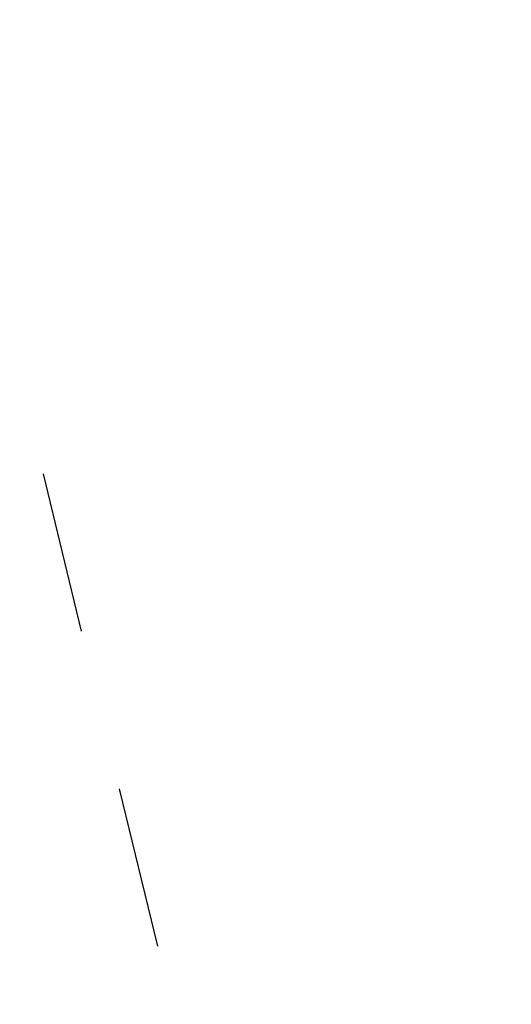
# Model space of a CAD drawing. Extents: x 447258 to 447844, y 441190 to 442763.
# Tile 101 of 123: x 447361.13 to 447362.65, y 442031.94 to 442034.98. Entities that reach past the tile are written whole.
import ezdxf

# ---------------------------------------------------------------- set-up
doc = ezdxf.new("R2010")
doc.units = 0
doc.header["$LTSCALE"] = 2
doc.header["$MEASUREMENT"] = 0
doc.linetypes.add('ACAD_ISO02W100', pattern=[0.5, 0.25, -0.25])
doc.linetypes.add('AUSGEZOGEN', pattern=[0])
doc.layers.add('DB-Andere_Planer', color=15, linetype='CONTINUOUS')
doc.layers.add('SCHLITZRINNE', color=200, linetype='AUSGEZOGEN')

msp = doc.modelspace()

# ---------------------------------------------------------------- hatches: boundary and pattern name
at = {"layer": 'SCHLITZRINNE'}
h = msp.add_hatch(dxfattribs=at)
h.set_pattern_fill('_USER', color=256, scale=1.5, angle=45, style=0, pattern_type=0)
h.set_pattern_definition([(324.57214, (447454.4577, 442051.7744), (0.8695163, 1.222269), [])])
edge = h.paths.add_edge_path()
edge.add_line((447334.611, 442762.617), (447342.747, 442714.535))
edge.add_line((447342.747, 442714.535), (447353.712, 442649.783))
edge.add_line((447353.712, 442649.783), (447366.661, 442573.001))
edge.add_line((447366.661, 442573.001), (447374.28, 442528.103))
edge.add_line((447374.28, 442528.103), (447381.701, 442484.189))
edge.add_line((447381.701, 442484.189), (447389.266, 442439.438))
edge.add_line((447389.266, 442439.438), (447397.611, 442390.046))
edge.add_line((447397.611, 442390.046), (447405.855, 442341.529))
edge.add_line((447405.855, 442341.529), (447414.19, 442292.224))
edge.add_line((447414.19, 442292.224), (447422.918, 442240.682))
edge.add_line((447422.918, 442240.682), (447431.342, 442190.986))
edge.add_line((447431.342, 442190.986), (447439.461, 442143.078))
edge.add_line((447439.461, 442143.078), (447447.754, 442093.977))
edge.add_line((447447.754, 442093.977), (447454.078, 442054.026))
edge.add_line((447454.078, 442054.026), (447459.7279, 442020.5227))
edge.add_line((447453.6923, 442053.3063), (447459.2214, 442020.5196))
edge.add_line((447459.2214, 442020.5196), (447459.7279, 442020.5227))

# ---------------------------------------------------------------- linework, layer by layer
at = {"layer": 'DB-Andere_Planer', "linetype": 'ACAD_ISO02W100'}
msp.add_line((447360.2635, 442037.4644), (447371.1283, 441992.4473), dxfattribs=at)

doc.saveas('drawing.dxf')
